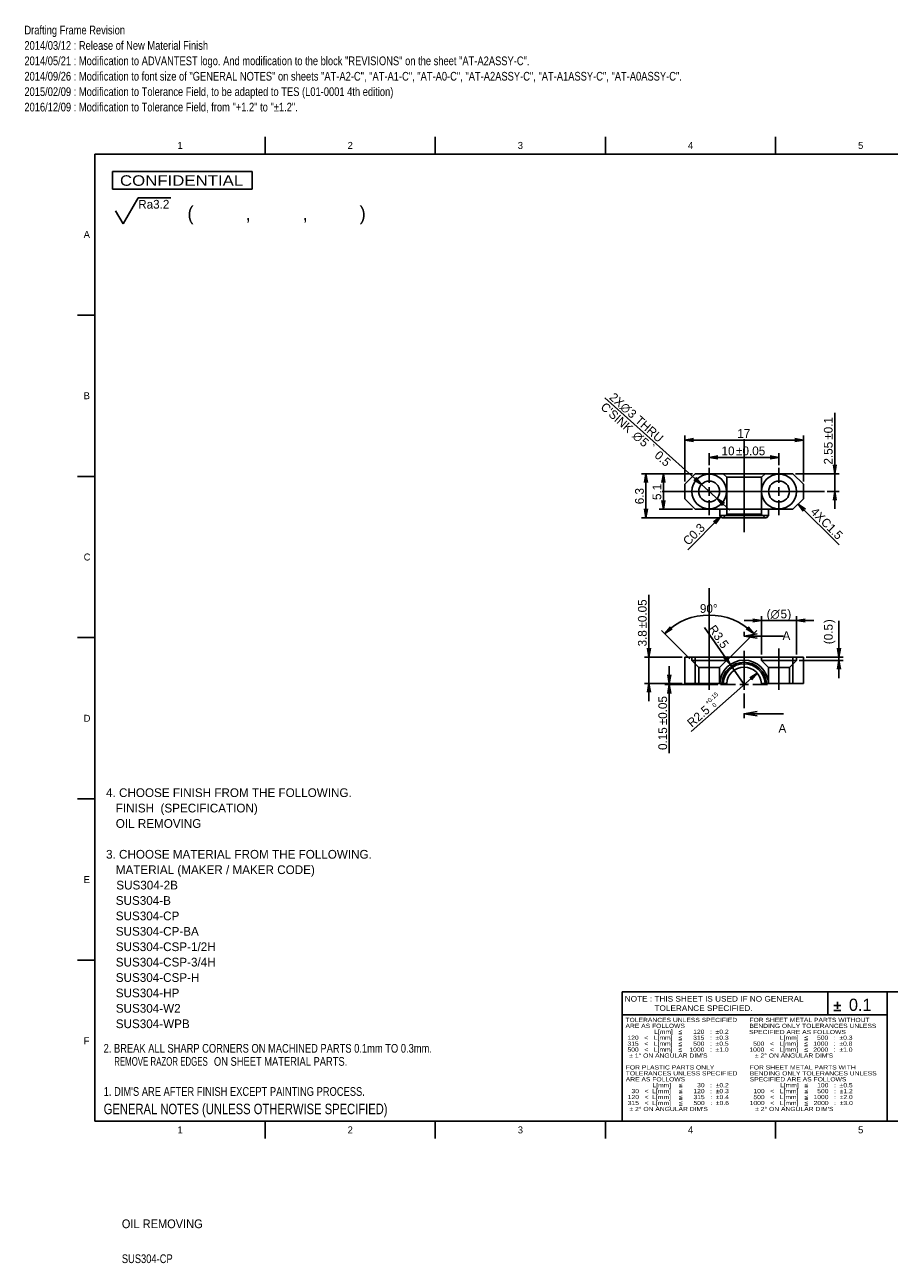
# Model space of a CAD drawing. Extents: x 0 to 415, y -31 to 324.
# Tile 1 of 2: x 0 to 248, y -31 to 324. Entities that reach past the tile are written whole.
import ezdxf
from ezdxf.enums import TextEntityAlignment as Align
from ezdxf.lldxf.tags import DXFTag

# ---------------------------------------------------------------- set-up
doc = ezdxf.new("R2010")
doc.units = 0
doc.layers.get('0').update_dxf_attribs({"linetype": 'CONTINUOUS'})
for name, color, linetype in [('DEFAULT', 7, 'CONTINUOUS'), ('LAYER0$C$L0', 7, 'CONTINUOUS'), ('LAYER1$C$L1', 7, 'CONTINUOUS'), ('LAYER100$C$L100', 7, 'CONTINUOUS'), ('MKE-275610A', 7, 'CONTINUOUS')]:
    doc.layers.add(name, color=color, linetype=linetype)
doc.styles.add('SEACAD_ARIAL_TTF', font='txt')
doc.styles.add('SEACAD_SOLID_EDGE_ANSI1_SY', font='semeca1.ttf')
tags = doc.linetypes.add('CENTER2', pattern=[28.575, 19.05, -3.175, 3.175, -3.175]).pattern_tags.tags
tags[10:11] = [DXFTag(74, 4), DXFTag(75, 0), DXFTag(340, '0'), DXFTag(46, 0.0), DXFTag(50, 0.0), DXFTag(44, 0.0), DXFTag(45, 0.0)]
tags[8:9] = [DXFTag(74, 4), DXFTag(75, 0), DXFTag(340, '0'), DXFTag(46, 0.0), DXFTag(50, 0.0), DXFTag(44, 0.0), DXFTag(45, 0.0)]
tags[6:7] = [DXFTag(74, 4), DXFTag(75, 0), DXFTag(340, '0'), DXFTag(46, 0.0), DXFTag(50, 0.0), DXFTag(44, 0.0), DXFTag(45, 0.0)]
tags[4:5] = [DXFTag(74, 4), DXFTag(75, 0), DXFTag(340, '0'), DXFTag(46, 0.0), DXFTag(50, 0.0), DXFTag(44, 0.0), DXFTag(45, 0.0)]
tags = doc.linetypes.add('HIDDEN2', pattern=[4.7625, 3.175, -1.5875]).pattern_tags.tags
tags[6:7] = [DXFTag(74, 4), DXFTag(75, 0), DXFTag(340, '0'), DXFTag(46, 0.0), DXFTag(50, 0.0), DXFTag(44, 0.0), DXFTag(45, 0.0)]
tags[4:5] = [DXFTag(74, 4), DXFTag(75, 0), DXFTag(340, '0'), DXFTag(46, 0.0), DXFTag(50, 0.0), DXFTag(44, 0.0), DXFTag(45, 0.0)]
doc.dimstyles.new('JIS', dxfattribs={"dimtxt": 2.5, "dimasz": 2.5, "dimexe": 1.25, "dimexo": 0.75, "dimgap": 1.25, "dimtad": 1, "dimlfac": 0.5, "dimtxsty": 'SEACAD_ARIAL_TTF', "dimsah": 1, "dimcen": 1.25, "dimazin": 3, "dimtfac": 1, "dimtmove": 0, "dimatfit": 3, "dimtolj": 1})

# ---------------------------------------------------------------- blocks, each defined once
blk = doc.blocks.new('SEANNOT_GROUP')
at = {"layer": 'DEFAULT', "color": 7, "linetype": 'CENTER2'}
for p, q in [((205.98, 137.54), (205.98, 141.79)), ((203.48, 135.04), (199.23, 135.04)), ((207.23, 135.04), (204.73, 135.04)), ((205.98, 136.29), (205.98, 133.79)), ((208.48, 135.04), (212.73, 135.04)), ((205.98, 132.54), (205.98, 128.29))]:
    blk.add_line(p, q, dxfattribs=at)
blk = doc.blocks.new('SEANNOT_GROUP1')
at = {"layer": 'DEFAULT', "color": 7, "linetype": 'CENTER2'}
blk.add_line((205.98, 133.59), (205.98, 144.69), dxfattribs=at)
blk = doc.blocks.new('SEANNOT_GROUP2')
at = {"layer": 'DEFAULT', "color": 7, "linetype": 'CENTER2'}
for p, q in [((215.98, 192.86), (215.98, 197.11)), ((215.98, 191.61), (215.98, 189.11)), ((213.48, 190.36), (209.23, 190.36)), ((217.23, 190.36), (214.73, 190.36)), ((218.48, 190.36), (222.73, 190.36)), ((215.98, 187.86), (215.98, 183.61))]:
    blk.add_line(p, q, dxfattribs=at)
blk = doc.blocks.new('SEANNOT_GROUP3')
at = {"layer": 'DEFAULT', "color": 7, "linetype": 'CENTER2'}
for p, q in [((195.98, 192.86), (195.98, 197.11)), ((195.98, 191.61), (195.98, 189.11)), ((193.48, 190.36), (189.23, 190.36)), ((197.23, 190.36), (194.73, 190.36)), ((198.48, 190.36), (202.73, 190.36)), ((195.98, 187.86), (195.98, 183.61))]:
    blk.add_line(p, q, dxfattribs=at)
blk = doc.blocks.new('SEANNOT_GROUP4')
at = {"layer": 'DEFAULT', "color": 7, "linetype": 'CENTER2'}
blk.add_line((182.51, 190.36), (228.99, 190.36), dxfattribs=at)
blk = doc.blocks.new('SEANNOT_GROUP5')
at = {"layer": 'DEFAULT', "color": 7, "linetype": 'CENTER2'}
blk.add_line((205.98, 178.72), (205.98, 205.32), dxfattribs=at)
blk = doc.blocks.new('SEANNOT_GROUP6')
at = {"layer": 'DEFAULT', "color": 7, "linetype": 'CENTER2'}
blk.add_line((215.98, 133.59), (215.98, 145.36), dxfattribs=at)
blk = doc.blocks.new('SEANNOT_GROUP7')
at = {"layer": 'DEFAULT', "color": 7, "linetype": 'CENTER2'}
blk.add_line((205.98, 133.59), (205.98, 141.69), dxfattribs=at)
blk = doc.blocks.new('SEANNOT_GROUP8')
at = {"layer": 'DEFAULT', "color": 7, "linetype": 'CENTER2'}
blk.add_line((195.98, 133.59), (195.98, 162.7), dxfattribs=at)
blk = doc.blocks.new('SE')
at = {"layer": 'MKE-275610A', "color": 7, "linetype": 'CONTINUOUS'}
for p, q in [((188.98, 142.94), (191.98, 142.94)), ((188.98, 135.34), (188.98, 142.94)), ((191.98, 142.94), (219.98, 142.94)), ((191.98, 142.94), (191.98, 135.34)), ((219.98, 135.34), (219.98, 142.94)), ((219.98, 142.94), (222.98, 142.94)), ((222.98, 142.94), (222.98, 135.34)), ((191.98, 135.34), (188.98, 135.34)), ((191.98, 135.34), (198.99, 135.34)), ((199.59, 135.34), (198.99, 135.34)), ((199.99, 135.34), (199.59, 135.34)), ((200.99, 135.34), (199.99, 135.34)), ((211.97, 135.34), (210.97, 135.34)), ((212.37, 135.34), (211.97, 135.34)), ((212.97, 135.34), (212.37, 135.34)), ((212.97, 135.34), (219.98, 135.34)), ((222.98, 135.34), (219.98, 135.34))]:
    blk.add_line(p, q, dxfattribs=at)
at = {"layer": 'MKE-275610A', "color": 7, "linetype": 'HIDDEN2'}
for p, q in [((190.98, 142.94), (190.98, 141.94)), ((200.98, 141.94), (190.98, 141.94)), ((190.98, 141.94), (192.98, 139.94)), ((198.98, 139.94), (200.98, 141.94)), ((200.98, 141.94), (200.98, 142.94)), ((210.98, 142.94), (210.98, 141.94)), ((210.98, 141.94), (220.98, 141.94)), ((210.98, 141.94), (212.98, 139.94)), ((218.98, 139.94), (220.98, 141.94)), ((220.98, 141.94), (220.98, 142.94)), ((198.98, 139.94), (192.98, 139.94)), ((192.98, 139.94), (192.98, 135.34)), ((198.98, 135.34), (198.98, 139.94)), ((212.98, 139.94), (218.98, 139.94)), ((212.98, 139.94), (212.98, 135.34)), ((218.98, 135.34), (218.98, 139.94))]:
    blk.add_line(p, q, dxfattribs=at)
at = {"layer": 'MKE-275610A', "color": 7, "linetype": 'CONTINUOUS'}
for radius, start, end in [(7, 2.4563, 177.5437), (6.4, 2.6867, 177.3133), (6, 2.866, 177.134), (5, 3.4398, 176.5602)]:
    blk.add_arc((205.98, 135.04), radius, start, end, dxfattribs=at)
blk = doc.blocks.new('SE1')
at = {"layer": 'MKE-275610A', "color": 7, "linetype": 'CONTINUOUS'}
for p, q in [((191.98, 195.46), (188.98, 192.46)), ((219.98, 195.46), (191.98, 195.46)), ((222.98, 192.46), (219.98, 195.46)), ((188.98, 192.46), (188.98, 188.26)), ((222.98, 188.26), (222.98, 192.46)), ((188.98, 188.26), (191.98, 185.26)), ((219.98, 185.26), (222.98, 188.26)), ((191.98, 185.26), (219.98, 185.26)), ((198.99, 183.46), (198.99, 185.26)), ((212.97, 185.26), (212.97, 183.46)), ((198.99, 183.46), (212.97, 183.46)), ((199.59, 182.86), (198.99, 183.46)), ((212.37, 182.86), (199.59, 182.86)), ((212.97, 183.46), (212.37, 182.86))]:
    blk.add_line(p, q, dxfattribs=at)
at = {"layer": 'MKE-275610A', "color": 7, "linetype": 'HIDDEN2'}
for p, q in [((199.99, 195.46), (200.99, 194.46)), ((210.97, 194.46), (211.97, 195.46)), ((200.99, 194.46), (200.99, 183.86)), ((200.99, 194.46), (210.97, 194.46)), ((210.97, 183.86), (210.97, 194.46)), ((200.99, 183.86), (199.99, 182.86)), ((210.97, 183.86), (200.99, 183.86)), ((211.97, 182.86), (210.97, 183.86))]:
    blk.add_line(p, q, dxfattribs=at)
at = {"layer": 'MKE-275610A', "color": 7, "linetype": 'CONTINUOUS'}
for centre, radius in [((195.98, 190.36), 5), ((215.98, 190.36), 5), ((195.98, 190.36), 3), ((215.98, 190.36), 3)]:
    blk.add_circle(centre, radius, dxfattribs=at)
blk = doc.blocks.new('SE3')
at = {"color": 7, "linetype": 'CONTINUOUS', "style": 'SEACAD_ARIAL_TTF'}
blk.add_text('A', height=2.5, dxfattribs=at).set_placement((216.99, 150.32), align=Align.TOP_LEFT)
blk = doc.blocks.new('SE4')
at = {"color": 7, "linetype": 'CONTINUOUS', "style": 'SEACAD_ARIAL_TTF'}
blk.add_text('A', height=2.5, dxfattribs=at).set_placement((215.83, 123.79), align=Align.TOP_LEFT)
blk = doc.blocks.new('SE5')
at = {"color": 7, "linetype": 'CONTINUOUS'}
for points in [[(209.73, 148.32), (205.98, 148.95), (209.73, 149.57)], [(217.23, 148.95), (205.98, 148.95)]]:
    blk.add_lwpolyline(points, dxfattribs=at)
blk = doc.blocks.new('SE6')
at = {"color": 7, "linetype": 'CONTINUOUS'}
for points in [[(209.73, 126.07), (205.98, 126.7), (209.73, 127.32)], [(217.23, 126.7), (205.98, 126.7)]]:
    blk.add_lwpolyline(points, dxfattribs=at)
blk = doc.blocks.new('SE2')
at = {"layer": 'DEFAULT', "color": 7, "linetype": 'CENTER2'}
for p, q in [((205.98, 148.95), (205.98, 150.2)), ((205.98, 126.7), (205.98, 125.45))]:
    blk.add_line(p, q, dxfattribs=at)
at = {"layer": 'DEFAULT', "color": 7, "linetype": 'CENTER2', "const_width": 0.0002}
blk.add_lwpolyline([(205.98, 148.95), (205.98, 135.04), (205.98, 126.7)], dxfattribs=at)
at = {"layer": 'DEFAULT'}
for name in ['SE5', 'SE3', 'SE6', 'SE4']:
    blk.add_blockref(name, (0, 0), dxfattribs=at)
blk = doc.blocks.new('DMBLK69')
at = {"layer": 'DEFAULT', "color": 7, "linetype": 'CONTINUOUS'}
for p, q in [((191.23, 195.46), (181.62, 195.46)), ((182.87, 195.46), (182.87, 185.26)), ((191.23, 185.26), (181.62, 185.26))]:
    blk.add_line(p, q, dxfattribs=at)
for points in [[(183.28, 192.96), (182.87, 195.46), (182.45, 192.96)], [(183.28, 187.76), (182.87, 185.26), (182.45, 187.76)]]:
    blk.add_lwpolyline(points, dxfattribs=at)
at = {"layer": 'DEFAULT', "color": 7, "linetype": 'CONTINUOUS', "style": 'SEACAD_ARIAL_TTF'}
blk.add_text('5.1', height=2.5, rotation=90, dxfattribs=at).set_placement((179.74, 187.92), align=Align.TOP_LEFT)
blk = doc.blocks.new('DMBLK70')
at = {"layer": 'DEFAULT', "color": 7, "linetype": 'CONTINUOUS'}
for p, q in [((191.23, 195.46), (176.62, 195.46)), ((177.87, 195.46), (177.87, 182.86)), ((198.84, 182.86), (176.62, 182.86))]:
    blk.add_line(p, q, dxfattribs=at)
for points in [[(178.28, 192.96), (177.87, 195.46), (177.45, 192.96)], [(178.28, 185.36), (177.87, 182.86), (177.45, 185.36)]]:
    blk.add_lwpolyline(points, dxfattribs=at)
at = {"layer": 'DEFAULT', "color": 7, "linetype": 'CONTINUOUS', "style": 'SEACAD_ARIAL_TTF'}
blk.add_text('6.3', height=2.5, rotation=90, dxfattribs=at).set_placement((174.74, 186.72), align=Align.TOP_LEFT)
blk = doc.blocks.new('GDIMGGROUP')
at = {"layer": 'DEFAULT', "color": 7, "linetype": 'CONTINUOUS'}
blk.add_line((199.29, 183.16), (189.82, 173.68), dxfattribs=at)
blk.add_lwpolyline([(197.23, 181.69), (199.29, 183.16), (197.82, 181.1)], dxfattribs=at)
at = {"layer": 'DEFAULT', "color": 7, "linetype": 'CONTINUOUS', "style": 'SEACAD_ARIAL_TTF'}
blk.add_text('C0.3', height=2.5, rotation=45.0288, dxfattribs=at).set_placement((188.22, 176.51), align=Align.TOP_LEFT)
blk = doc.blocks.new('GDIMGGROUP1')
at = {"layer": 'DEFAULT', "color": 7, "linetype": 'CONTINUOUS'}
blk.add_line((221.48, 186.76), (233.18, 175.06), dxfattribs=at)
blk.add_lwpolyline([(222.95, 184.7), (221.48, 186.76), (223.54, 185.29)], dxfattribs=at)
at = {"layer": 'DEFAULT', "color": 7, "linetype": 'CONTINUOUS', "style": 'SEACAD_ARIAL_TTF'}
for s, p in [('4X', (226.59, 186.08)), ('C1.5', (229.55, 183.12))]:
    blk.add_text(s, height=2.5, rotation=315, dxfattribs=at).set_placement(p, align=Align.TOP_LEFT)
blk = doc.blocks.new('DMBLK71')
at = {"layer": 'DEFAULT', "color": 7, "linetype": 'CONTINUOUS'}
for p, q in [((231.96, 212.86), (231.96, 185.36)), ((220.73, 195.46), (233.21, 195.46)), ((229.74, 190.36), (233.21, 190.36))]:
    blk.add_line(p, q, dxfattribs=at)
for points in [[(231.55, 197.96), (231.96, 195.46), (232.38, 197.96)], [(231.55, 187.86), (231.96, 190.36), (232.38, 187.86)]]:
    blk.add_lwpolyline(points, dxfattribs=at)
at = {"layer": 'DEFAULT', "color": 7, "linetype": 'CONTINUOUS', "style": 'SEACAD_ARIAL_TTF'}
for s, p in [('±0.1', (228.84, 205.19)), ('2.55', (228.84, 198.09))]:
    blk.add_text(s, height=2.5, rotation=90, dxfattribs=at).set_placement(p, align=Align.TOP_LEFT)
blk = doc.blocks.new('DMBLK72')
at = {"layer": 'DEFAULT', "color": 7, "linetype": 'CONTINUOUS'}
blk.add_line((205.98, 135.04), (194.62, 151.36), dxfattribs=at)
blk.add_lwpolyline([(200.9, 143.07), (201.98, 140.78), (200.21, 142.6)], dxfattribs=at)
at = {"layer": 'DEFAULT', "color": 7, "linetype": 'CONTINUOUS', "style": 'SEACAD_ARIAL_TTF'}
for s, p in [('R', (197.69, 152.43)), ('3.5', (199.12, 150.37))]:
    blk.add_text(s, height=2.5, rotation=304.8274, dxfattribs=at).set_placement(p, align=Align.TOP_LEFT)
blk = doc.blocks.new('DMBLK73')
at = {"layer": 'DEFAULT', "color": 7, "linetype": 'CONTINUOUS'}
for p, q in [((184.54, 115.45), (184.54, 140.34)), ((188.23, 135.34), (183.29, 135.34)), ((198.48, 135.04), (183.29, 135.04))]:
    blk.add_line(p, q, dxfattribs=at)
for points in [[(184.96, 137.84), (184.54, 135.34), (184.12, 137.84)], [(184.96, 132.54), (184.54, 135.04), (184.12, 132.54)]]:
    blk.add_lwpolyline(points, dxfattribs=at)
at = {"layer": 'DEFAULT', "color": 7, "linetype": 'CONTINUOUS', "style": 'SEACAD_ARIAL_TTF'}
for s, p in [('±0.05', (181.41, 123.42)), ('0.15', (181.41, 116.32))]:
    blk.add_text(s, height=2.5, rotation=90, dxfattribs=at).set_placement(p, align=Align.TOP_LEFT)
blk = doc.blocks.new('DMBLK74')
at = {"layer": 'DEFAULT', "color": 7, "linetype": 'CONTINUOUS'}
for p, q in [((178.7, 130.34), (178.7, 160.75)), ((188.23, 142.94), (177.45, 142.94)), ((188.23, 135.34), (177.45, 135.34))]:
    blk.add_line(p, q, dxfattribs=at)
for points in [[(179.12, 145.44), (178.7, 142.94), (178.28, 145.44)], [(179.12, 132.84), (178.7, 135.34), (178.28, 132.84)]]:
    blk.add_lwpolyline(points, dxfattribs=at)
at = {"layer": 'DEFAULT', "color": 7, "linetype": 'CONTINUOUS', "style": 'SEACAD_ARIAL_TTF'}
for s, p in [('±0.05', (175.57, 151.12)), ('3.8', (175.57, 145.98))]:
    blk.add_text(s, height=2.5, rotation=90, dxfattribs=at).set_placement(p, align=Align.TOP_LEFT)
blk = doc.blocks.new('DMBLK75')
at = {"layer": 'DEFAULT', "color": 7, "linetype": 'CONTINUOUS'}
blk.add_line((190.79, 121.62), (209.73, 138.35), dxfattribs=at)
blk.add_lwpolyline([(208.13, 136.38), (209.73, 138.35), (207.58, 137)], dxfattribs=at)
at = {"layer": 'DEFAULT', "color": 7, "linetype": 'CONTINUOUS', "style": 'SEACAD_ARIAL_TTF'}
for s, height, p in [('+0.15', 1.25, (194.61, 130.16)), ('2.5', 2.5, (191.25, 126.19)), ('0', 1.25, (196.69, 129.33)), ('R', 2.5, (189.38, 124.54))]:
    blk.add_text(s, height=height, rotation=41.4602, dxfattribs=at).set_placement(p, align=Align.TOP_LEFT)
blk = doc.blocks.new('DMBLK76')
at = {"layer": 'DEFAULT', "color": 7, "linetype": 'CONTINUOUS'}
for p, q in [((195.98, 197.86), (195.98, 201.37)), ((195.98, 200.12), (215.98, 200.12)), ((215.98, 197.86), (215.98, 201.37))]:
    blk.add_line(p, q, dxfattribs=at)
for points in [[(198.48, 199.71), (195.98, 200.12), (198.48, 200.54)], [(213.48, 199.71), (215.98, 200.12), (213.48, 200.54)]]:
    blk.add_lwpolyline(points, dxfattribs=at)
at = {"layer": 'DEFAULT', "color": 7, "linetype": 'CONTINUOUS', "style": 'SEACAD_ARIAL_TTF'}
for s, p in [('10', (199.52, 203.25)), ('±0.05', (203.69, 203.25))]:
    blk.add_text(s, height=2.5, dxfattribs=at).set_placement(p, align=Align.TOP_LEFT)
blk = doc.blocks.new('DMBLK77')
at = {"layer": 'DEFAULT', "color": 7, "linetype": 'CONTINUOUS'}
for p, q in [((188.98, 193.21), (188.98, 206.36)), ((222.98, 193.21), (222.98, 206.36)), ((188.98, 205.11), (222.98, 205.11))]:
    blk.add_line(p, q, dxfattribs=at)
for points in [[(191.48, 204.69), (188.98, 205.11), (191.48, 205.52)], [(220.48, 204.69), (222.98, 205.11), (220.48, 205.52)]]:
    blk.add_lwpolyline(points, dxfattribs=at)
at = {"layer": 'DEFAULT', "color": 7, "linetype": 'CONTINUOUS', "style": 'SEACAD_ARIAL_TTF'}
blk.add_text('17', height=2.5, dxfattribs=at).set_placement((204.02, 208.23), align=Align.TOP_LEFT)
blk = doc.blocks.new('DMBLK78')
at = {"layer": 'DEFAULT', "color": 7, "linetype": 'CONTINUOUS'}
for p, q in [((193.75, 192.37), (166.09, 217.16)), ((201.94, 185.02), (193.75, 192.37))]:
    blk.add_line(p, q, dxfattribs=at)
for points in [[(192.16, 194.34), (193.75, 192.37), (191.61, 193.72)], [(200.35, 187), (198.22, 188.36), (199.8, 186.38)]]:
    blk.add_lwpolyline(points, dxfattribs=at)
for s, style, p in [('2X', 'SEACAD_ARIAL_TTF', (168.83, 218.9)), ("C'SINK ", 'SEACAD_ARIAL_TTF', (166.32, 216.11)), ('O', 'SEACAD_SOLID_EDGE_ANSI1_SY', (171.94, 216.11)), ('3', 'SEACAD_ARIAL_TTF', (174.07, 214.21)), (' THRU', 'SEACAD_ARIAL_TTF', (175.52, 212.9)), ('O', 'SEACAD_SOLID_EDGE_ANSI1_SY', (175.47, 207.91)), ('5 ', 'SEACAD_ARIAL_TTF', (177.59, 206.01)), ('`', 'SEACAD_SOLID_EDGE_ANSI1_SY', (179.78, 204.05)), ('0.5', 'SEACAD_ARIAL_TTF', (181.78, 202.26))]:
    blk.add_text(s, height=2.5, rotation=318.1228, dxfattribs=dict(at, style=style)).set_placement(p, align=Align.TOP_LEFT)
blk = doc.blocks.new('DMBLK79')
at = {"layer": 'DEFAULT', "color": 7, "linetype": 'CONTINUOUS'}
for p, q in [((233.14, 153.28), (233.14, 136.94)), ((221.73, 141.94), (234.39, 141.94)), ((223.73, 142.94), (234.39, 142.94))]:
    blk.add_line(p, q, dxfattribs=at)
for points in [[(232.72, 145.44), (233.14, 142.94), (233.56, 145.44)], [(232.72, 139.44), (233.14, 141.94), (233.56, 139.44)]]:
    blk.add_lwpolyline(points, dxfattribs=at)
at = {"layer": 'DEFAULT', "color": 7, "linetype": 'CONTINUOUS', "style": 'SEACAD_ARIAL_TTF'}
for s, p in [(')', (228.87, 152.65)), ('0.5', (228.87, 147.76)), ('(', (228.87, 146.61))]:
    blk.add_text(s, height=2.5, rotation=90, dxfattribs=at).set_placement(p, align=Align.TOP_LEFT)
blk = doc.blocks.new('DMBLK80')
at = {"layer": 'DEFAULT', "color": 7, "linetype": 'CONTINUOUS'}
for p, q in [((225.98, 153.41), (205.98, 153.41)), ((210.98, 143.69), (210.98, 154.66)), ((220.98, 143.69), (220.98, 154.66))]:
    blk.add_line(p, q, dxfattribs=at)
for points in [[(208.48, 152.99), (210.98, 153.41), (208.48, 153.82)], [(223.48, 152.99), (220.98, 153.41), (223.48, 153.82)]]:
    blk.add_lwpolyline(points, dxfattribs=at)
for s, style, p in [('(', 'SEACAD_ARIAL_TTF', (212.44, 156.53)), ('O', 'SEACAD_SOLID_EDGE_ANSI1_SY', (213.58, 156.53)), ('5', 'SEACAD_ARIAL_TTF', (216.43, 156.53)), (')', 'SEACAD_ARIAL_TTF', (218.39, 156.53))]:
    blk.add_text(s, height=2.5, dxfattribs=dict(at, style=style)).set_placement(p, align=Align.TOP_LEFT)
blk = doc.blocks.new('DMBLK81')
at = {"layer": 'DEFAULT', "color": 7, "linetype": 'CONTINUOUS'}
for p, q in [((190.45, 142.47), (182.35, 150.57)), ((201.51, 142.47), (209.61, 150.57))]:
    blk.add_line(p, q, dxfattribs=at)
for points in [[(185.39, 151.01), (183.23, 149.68), (184.85, 151.64)], [(207.12, 151.64), (208.73, 149.68), (206.57, 151.01)]]:
    blk.add_lwpolyline(points, dxfattribs=at)
blk.add_arc((195.98, 136.94), 18.03, 45, 135, dxfattribs=at)
at = {"layer": 'DEFAULT', "color": 7, "linetype": 'CONTINUOUS', "style": 'SEACAD_ARIAL_TTF'}
blk.add_text('90°', height=2.5, dxfattribs=at).set_placement((193.32, 158.09), align=Align.TOP_LEFT)
blk = doc.blocks.new('SEANNOT_GROUP9')
at = {"layer": 'DEFAULT', "color": 7, "linetype": 'CONTINUOUS'}
for p, q in [((28.06, 267.01), (32.39, 274.51)), ((32.39, 274.51), (41.73, 274.51)), ((25.89, 270.76), (28.06, 267.01))]:
    blk.add_line(p, q, dxfattribs=at)
at = {"layer": 'DEFAULT', "color": 7, "linetype": 'CONTINUOUS', "style": 'SEACAD_ARIAL_TTF'}
blk.add_text('Ra3.2', height=2.5, dxfattribs=at).set_placement((32.39, 273.89), align=Align.TOP_LEFT)

msp = doc.modelspace()

# ---------------------------------------------------------------- linework, layer by layer
at = {"layer": 'DEFAULT', "color": 7, "linetype": 'CONTINUOUS'}
for p, q in [((233.73, 43.171), (231.73, 43.171)), ((232.73, 42.171), (232.73, 44.171)), ((233.73, 41.671), (231.73, 41.671))]:
    msp.add_line(p, q, dxfattribs=at)
at = {"layer": 'LAYER0$C$L0', "color": 7, "linetype": 'CONTINUOUS'}
for p, q in [((68.75, 287), (68.75, 292)), ((117.5, 287), (117.5, 292)), ((166.25, 287), (166.25, 292)), ((215, 287), (215, 292)), ((20, 10), (20, 287)), ((20, 287), (410, 287)), ((25, 277), (65, 277)), ((25, 277), (65, 277)), ((15, 240.9), (20, 240.9)), ((15, 194.7), (20, 194.7)), ((15, 148.5), (20, 148.5)), ((15, 102.3), (20, 102.3)), ((15, 56.1), (20, 56.1)), ((20, 10), (410, 10)), ((68.75, 5), (68.75, 10)), ((117.5, 5), (117.5, 10)), ((166.25, 5), (166.25, 10)), ((215, 5), (215, 10))]:
    msp.add_line(p, q, dxfattribs=at)
at = {"layer": 'LAYER1$C$L1', "color": 7, "linetype": 'CONTINUOUS'}
for p, q in [((25, 282), (25, 277)), ((25, 282), (65, 282)), ((25, 282), (25, 277)), ((65, 282), (65, 277)), ((171, 47), (410, 47)), ((171, 10), (171, 47)), ((230, 40.5), (230, 47)), ((247, 10), (247, 47)), ((171, 40.5), (247, 40.5))]:
    msp.add_line(p, q, dxfattribs=at)

# ---------------------------------------------------------------- block references
at = {"layer": 'DEFAULT'}
for name in ['SEANNOT_GROUP9', 'SEANNOT_GROUP5', 'SE1', 'SEANNOT_GROUP3', 'SEANNOT_GROUP2', 'SEANNOT_GROUP4', 'GDIMGGROUP1', 'GDIMGGROUP', 'SEANNOT_GROUP8', 'SE2', 'SE', 'SEANNOT_GROUP1', 'SEANNOT_GROUP6', 'SEANNOT_GROUP', 'SEANNOT_GROUP7']:
    msp.add_blockref(name, (0, 0), dxfattribs=at)

# ---------------------------------------------------------------- texts
at = {"layer": 'DEFAULT', "color": 7, "linetype": 'CONTINUOUS', "style": 'SEACAD_ARIAL_TTF'}
for s, width, p in [('Drafting Frame Revision', 0.8, (-0.222, 323.796)), ('2014/03/12 : Release of New Material Finish', 0.8, (-0.222, 319.383)), ('2014/05/21 : Modification to ADVANTEST logo. And modification to the block "REVISIONS" on the sheet "AT-A2ASSY-C".', 0.8, (-0.222, 314.97)), ('2014/09/26 : Modification to font size of "GENERAL NOTES" on sheets "AT-A2-C", "AT-A1-C", "AT-A0-C", "AT-A2ASSY-C", "AT-A1ASSY-C", "AT-A0ASSY-C".', 0.8, (-0.222, 310.557)), ('2015/02/09 : Modification to Tolerance Field, to be adapted to TES (L01-0001 4th edition)', 0.8, (-0.222, 306.144)), ('2016/12/09 : Modification to Tolerance Field, from "+1.2" to "±1.2".', 0.8, (-0.222, 301.731)), ('OIL REMOVING', 0.945, (27.7, -18.152)), ('SUS304-CP', 0.8, (27.7, -28.153))]:
    msp.add_text(s, height=2.5, dxfattribs=dict(at, width=width)).set_placement(p, align=Align.TOP_LEFT)
for s, height, p in [('4. CHOOSE FINISH FROM THE FOLLOWING.^J', 2.5, (23.178, 105.343)), ('   FINISH  (SPECIFICATION)^J', 2.5, (23.178, 100.93)), ('   OIL REMOVING', 2.5, (23.178, 96.517)), ('3. CHOOSE MATERIAL FROM THE FOLLOWING.^J', 2.5, (23.178, 87.691)), ('   MATERIAL (MAKER / MAKER CODE)^J', 2.5, (23.178, 83.278)), ('SUS304-2B^J', 2.5, (26.113, 78.865)), ('   SUS304-B^J', 2.5, (23.178, 74.452)), ('   SUS304-CP^J', 2.5, (23.178, 70.039)), ('   SUS304-CP-BA^J', 2.5, (23.178, 65.626)), ('   SUS304-CSP-1/2H^J', 2.5, (23.178, 61.212)), ('   SUS304-CSP-3/4H^J', 2.5, (23.178, 56.799)), ('   SUS304-CSP-H^J', 2.5, (23.178, 52.386)), ('   SUS304-HP^J', 2.5, (23.178, 47.973)), ('   SUS304-W2^J', 2.5, (23.178, 43.56)), ('0.1', 3.5, (236, 45.087)), ('   SUS304-WPB', 2.5, (23.178, 39.147))]:
    msp.add_text(s, height=height, dxfattribs=at).set_placement(p, align=Align.TOP_LEFT)
at = {"layer": 'LAYER1$C$L1', "color": 7, "linetype": 'CONTINUOUS', "style": 'SEACAD_ARIAL_TTF'}
for s, height, p in [('1', 2, (43.642, 290.5)), ('2', 2, (92.392, 290.5)), ('3', 2, (141.142, 290.5)), ('4', 2, (189.892, 290.5)), ('5', 2, (238.642, 290.5)), ('(          ,          ,          )', 4, (46.484, 272.079)), ('A', 2, (16.767, 265)), ('B', 2, (16.767, 218.8)), ('C', 2, (16.767, 172.6)), ('D', 2, (16.767, 126.4)), ('E', 2, (16.767, 80.2)), ('≦', 1.2, (187.077, 36.2)), ('F', 2, (16.767, 34)), ('≦', 1.2, (187.074, 34.5)), ('≦', 1.2, (187.074, 32.8)), ('≦', 1.2, (223.074, 32.8)), ('≦', 1.2, (223.108, 34.5)), ('≦', 1.2, (187.074, 31.1)), ('≦', 1.2, (223.1, 31.1)), ('≦', 1.2, (187.128, 20.901)), ('≦', 1.2, (187.131, 19.201)), ('≦', 1.2, (223.142, 20.901)), ('≦', 1.2, (223.157, 19.201)), ('≦', 1.2, (187.157, 17.501)), ('≦', 1.2, (187.157, 15.801)), ('≦', 1.2, (223.157, 17.501)), ('≦', 1.2, (223.183, 15.801)), ('1', 2, (43.642, 8.5)), ('2', 2, (92.392, 8.5)), ('3', 2, (141.142, 8.5)), ('4', 2, (189.892, 8.5)), ('5', 2, (238.642, 8.5))]:
    msp.add_text(s, height=height, dxfattribs=at).set_placement(p, align=Align.TOP_LEFT)
for s, height, width, p in [('  CONFIDENTIAL', 3, 1.2, (24.488, 280.937)), ('NOTE : THIS SHEET IS USED IF NO GENERAL', 1.6, 1.1, (171.79, 45.835)), ('             TOLERANCE SPECIFIED.', 1.6, 1.1, (171.79, 43.168)), ('TOLERANCES UNLESS SPECIFIED', 1.2, 1.2, (172, 39.6)), ('FOR SHEET METAL PARTS WITHOUT', 1.2, 1.2, (207.5, 39.6)), ('ARE AS FOLLOWS', 1.2, 1.2, (172, 37.9)), ('                L[mm]  ', 1.2, 1.2, (171.66, 36.2)), ('     120   :  ±0.2', 1.2, 1.2, (188.721, 36.2)), ('SPECIFIED ARE AS FOLLOWS', 1.2, 1.2, (207.423, 36.143)), ('BENDING ONLY TOLERANCES UNLESS', 1.2, 1.2, (207.5, 37.9)), ('  315   <   L[mm]  ', 1.2, 1.2, (171.5, 32.8)), ('  120   <   L[mm]  ', 1.2, 1.2, (171.5, 34.5)), ('     500   :  ±0.5', 1.2, 1.2, (188.717, 32.8)), ('     315   :  ±0.3', 1.2, 1.2, (188.717, 34.5)), ('  500   <   L[mm]  ', 1.2, 1.2, (207.5, 32.8)), ('                L[mm]  ', 1.2, 1.2, (207.691, 34.5)), ('  1000   :  ±0.8', 1.2, 1.2, (224.717, 32.8)), ('    500   :  ±0.3', 1.2, 1.2, (224.752, 34.5)), ('  500   <   L[mm]  ', 1.2, 1.2, (171.5, 31.1)), ("   ± 1° ON ANGULAR DIM'S", 1.2, 1.2, (171.481, 29.388)), ('   1000   :  ±1.0', 1.2, 1.2, (188.717, 31.1)), ('1000   <   L[mm]  ', 1.2, 1.2, (207.5, 31.1)), ("   ± 2° ON ANGULAR DIM'S", 1.2, 1.2, (207.481, 29.388)), ('  2000   :  ±1.0', 1.2, 1.2, (224.743, 31.1)), ('FOR PLASTIC PARTS ONLY', 1.2, 1.2, (172.083, 26.001)), ('FOR SHEET METAL PARTS WITH', 1.2, 1.2, (207.583, 26.001)), ('ARE AS FOLLOWS', 1.2, 1.2, (172.083, 22.601)), ('TOLERANCES UNLESS SPECIFIED', 1.2, 1.2, (172.083, 24.301)), ('SPECIFIED ARE AS FOLLOWS', 1.2, 1.2, (207.583, 22.601)), ('BENDING ONLY TOLERANCES UNLESS', 1.2, 1.2, (207.583, 24.301)), ('    30   <  L[mm]   ', 1.2, 1.2, (171.583, 19.201)), ('               L[mm]   ', 1.2, 1.2, (171.711, 20.901)), ('     120   :  ±0.3', 1.2, 1.2, (188.775, 19.201)), ('       30   :  ±0.2', 1.2, 1.2, (188.772, 20.901)), ('  100   <   L[mm]  ', 1.2, 1.2, (207.583, 19.201)), ('                L[mm]  ', 1.2, 1.2, (207.724, 20.901)), ('    500   :  ±1.2', 1.2, 1.2, (224.801, 19.201)), ('    100   :  ±0.5', 1.2, 1.2, (224.785, 20.901)), ('  315   <  L[mm]   ', 1.2, 1.2, (171.583, 15.801)), ('  120   <  L[mm]   ', 1.2, 1.2, (171.583, 17.501)), ("   ± 2° ON ANGULAR DIM'S", 1.2, 1.2, (171.565, 14.089)), ('     500   :  ±0.6', 1.2, 1.2, (188.801, 15.801)), ('     315   :  ±0.4', 1.2, 1.2, (188.801, 17.501)), ('1000   <   L[mm]  ', 1.2, 1.2, (207.583, 15.801)), ('  500   <   L[mm]  ', 1.2, 1.2, (207.583, 17.501)), ("   ± 2° ON ANGULAR DIM'S", 1.2, 1.2, (207.565, 14.089)), ('  2000   :  ±3.0', 1.2, 1.2, (224.827, 15.801)), ('  1000   :  ±2.0', 1.2, 1.2, (224.801, 17.501))]:
    msp.add_text(s, height=height, dxfattribs=dict(at, width=width)).set_placement(p, align=Align.TOP_LEFT)
at = {"layer": 'LAYER100$C$L100', "color": 7, "linetype": 'CONTINUOUS', "style": 'SEACAD_ARIAL_TTF'}
for s, height, width, p in [('2. BREAK ALL SHARP CORNERS ON MACHINED PARTS 0.1mm TO 0.3mm. ', 2.5, 0.8, (22.476, 32.111)), ('REMOVE RAZOR EDGES', 2.5, 0.674, (25.52, 28.361)), (' ON SHEET MATERIAL PARTS.', 2.5, 0.8, (53.346, 28.361)), ("1. DIM'S ARE AFTER FINISH EXCEPT PAINTING PROCESS.", 2.5, 0.8, (22.5, 19.75)), ("1. DIM'S ARE AFTER FINISH EXCEPT PAINTING PROCESS.", 2.5, 0.8, (22.5, 19.75)), ('GENERAL NOTES (UNLESS OTHERWISE SPECIFIED)', 2.99999, 0.8, (22.5, 15))]:
    msp.add_text(s, height=height, dxfattribs=dict(at, width=width)).set_placement(p, align=Align.TOP_LEFT)

# ---------------------------------------------------------------- dimensions: what is measured, and where the dimension line sits
at = {"layer": 'DEFAULT', "color": 7, "linetype": 'CONTINUOUS'}
dim = msp.add_diameter_dim_2p(p1=(198.215, 188.36), p2=(193.748, 192.365), text="\\A1;2X <> THRU\\PC'SINK %%C5 {\\Fsemeca1.ttf;`}0.5", dimstyle='JIS', override={"dimtmove": 1}, dxfattribs=at)
dim.commit()
dim.dimension.update_dxf_attribs({"geometry": 'DMBLK78', "text_midpoint": (186.488, 198.874), "dimtype": 163})
for base, p1, p2, angle, text, picture, middle, dimtype in [((231.962, 190.363), (219.981, 195.463), (228.989, 190.363), 90, '\\A1;<>%%p0.1', 'DMBLK71', (231.962, 197.219), 160), ((188.981, 205.108), (188.981, 192.463), (222.981, 192.463), 0, '\\A1;<>', 'DMBLK77', (205.981, 205.108), 161), ((195.981, 200.125), (195.981, 190.363), (215.981, 190.363), 0, '\\A1;<>%%p0.05', 'DMBLK76', (205.981, 200.125), 161), ((177.865, 182.863), (191.981, 195.463), (199.588, 182.863), 90, '\\A1;<>', 'DMBLK70', (177.865, 189.163), 160), ((182.865, 195.463), (191.981, 195.463), (191.981, 185.263), 270, '\\A1;<>', 'DMBLK69', (182.865, 190.363), 161), ((178.699, 135.336), (188.981, 135.336), (188.981, 142.936), 90, '\\A1;<>%%p0.05', 'DMBLK74', (178.699, 145.108), 161), ((233.139, 141.936), (222.981, 142.936), (220.981, 141.936), 90, '\\A1;(<>)', 'DMBLK79', (233.139, 144.845), 160), ((184.539, 135.336), (205.981, 135.036), (188.981, 135.336), 90, '\\A1;<>%%p0.05', 'DMBLK73', (184.539, 133.043), 160)]:
    dim = msp.add_linear_dim(base=base, p1=p1, p2=p2, angle=angle, text=text, dimstyle='JIS', dxfattribs=at)
    dim.commit()
    dim.dimension.update_dxf_attribs({"geometry": picture, "text_midpoint": middle, "dimtype": dimtype})
dim = msp.add_angular_dim_2l(base=(195.981, 154.965), line1=((195.981, 136.936), (190.981, 141.936)), line2=((195.981, 136.936), (200.981, 141.936)), text='\\A1;<>', dimstyle='JIS', override={"dimtofl": 0}, dxfattribs=at)
dim.commit()
dim.dimension.update_dxf_attribs({"geometry": 'DMBLK81', "text_midpoint": (195.981, 154.965), "dimtype": 162})
dim = msp.add_linear_dim(base=(210.981, 153.407), p1=(220.981, 142.936), p2=(210.981, 142.936), text='\\A1;(%%C <> )', dimstyle='JIS', dxfattribs=at)
dim.commit()
dim.dimension.update_dxf_attribs({"geometry": 'DMBLK80', "text_midpoint": (215.981, 153.407), "dimtype": 160})
for mpoint, text, picture, middle in [((201.984, 140.782), '\\A1;<>', 'DMBLK72', (199.844, 143.857)), ((209.728, 138.346), '\\A1;<>{\\H0.5x; \\S0.15^ 0;}', 'DMBLK75', (201.152, 130.769))]:
    dim = msp.add_radius_dim(center=(205.981, 135.036), mpoint=mpoint, text=text, dimstyle='JIS', override={"dimtad": 0, "dimtih": 1, "dimtoh": 1}, dxfattribs=at)
    dim.commit()
    dim.dimension.update_dxf_attribs({"geometry": picture, "text_midpoint": middle, "dimtype": 164})

doc.saveas('drawing.dxf')
